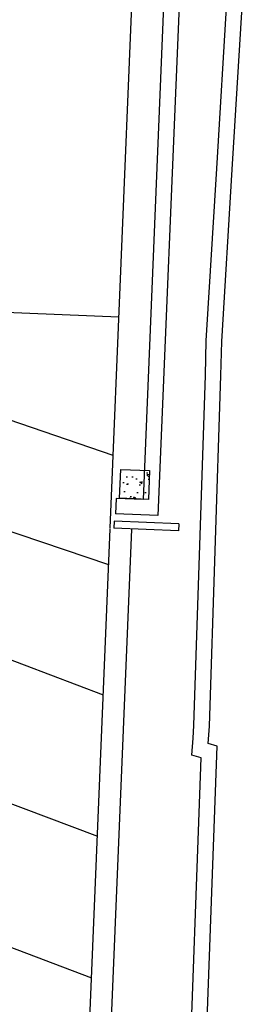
# Model space of a CAD drawing. Header units: millimetres. Extents: x 941089 to 2922714, y 799810 to 1997150.
# Tile 89 of 99: x 999374 to 1002476, y 967737 to 981369. Entities that reach past the tile are written whole.
import ezdxf

# ---------------------------------------------------------------- set-up
doc = ezdxf.new("R2010")
doc.units = ezdxf.units.MM
doc.header["$LTSCALE"] = 10
doc.linetypes.add('DASHDOT', pattern=[1, 0.5, -0.25, 0, -0.25])
for name, color, linetype in [('COLS-00$0$CONC-SECTION', 6, 'Continuous'), ('COLS-00$0$HATCH', 22, 'Continuous'), ('L-PL-00$0$18', 21, 'Continuous'), ('L-PL-00$0$EXISTING', 22, 'Continuous'), ('L-PL-00$0$TEXT-35', 7, 'Continuous'), ('L-PL-00$0$WALL-EXTERNAL', 1, 'Continuous'), ('L-PL-00$0$WALL-INTERNAL', 4, 'Continuous'), ('REVISION', 1, 'DASHDOT')]:
    doc.layers.add(name, color=color, linetype=linetype)
doc.styles.add('L-PL-00$0$PL-01$0$STANDARD', font='romans.shx', dxfattribs={"width": 0.6})

# ---------------------------------------------------------------- blocks, each defined once
blk = doc.blocks.new('COLS-00')
at = {"layer": 'COLS-00$0$HATCH'}
h = blk.add_hatch(dxfattribs=at)
h.set_pattern_fill('AR-CONC', color=256, scale=2, angle=84.0029, style=0)
h.set_pattern_definition([(137.623854, (73747.15, 2049742.92), (46.9574, 362.734386), [38.1, -419.1]), (82.623854, (73747.15, 2049742.9), (-384.70705, -54.58275), [30.48, -335.28]), (188.074854, (73751.07, 2049773.15), (-337.74786, 308.15288), [32.38, -356.18]), (133.808054, (73645.64, 2049747.13), (106.49006, 538.2058), [57.15, -628.65]), (184.259454, (73654.5, 2049792), (-474.74022, 494.9166), [48.57, -534.27]), (78.807854, (73645.64, 2049747.13), (-474.7393, 494.9173), [45.72, -502.92]), (108.623854, (73673.12, 2049796.83), (216.92699, 294.48924), [38.1, -419.1]), (53.623854, (73673.12, 2049796.83), (-362.93461, 138.77053), [30.48, -335.28]), (159.075254, (73691.2, 2049821.37), (-146.00847, 433.25897), [32.38, -356.18]), (125.123854, (73747.15, 2049742.92), (-168.708568, 13.183147), [0, -331.216, 0, -340.36, 0, -336.55]), (95.123854, (73747.15, 2049742.92), (-194.64823, 141.83133), [0, -194.056, 0, -323.596, 0, -128.27]), (55.123854, (73742.46, 2049629.73), (22.690725, 270.472999), [0, -127, 0, -396.24, 0, -525.78]), (45.123854, (73740.35, 2049578.97), (-38.526478, 298.111982), [0, -165.1, 0, -263.144, 0, -373.38])])
h.paths.add_polyline_path([(1000759, 974743), (1000776, 975142), (1001175, 975126), (1001159, 974726)])
at = {"layer": 'COLS-00$0$CONC-SECTION'}
blk.add_lwpolyline([(1000759, 974743), (1000776, 975142), (1001175, 975126), (1001159, 974726)], close=True, dxfattribs=at)
blk = doc.blocks.new('L-PL-00')
at = {"layer": 'L-PL-00$0$18', "color": 22}
for p, q in [((996340.5, 977432), (1000751.1, 977255.8)), ((1000671.5, 975337.5), (997714.6, 976342.9)), ((1000608.5, 973820.2), (997652.9, 974825.3)), ((1000330.4, 959882.6), (1000929.4, 974317.5)), ((997577.5, 973136.1), (1000533.9, 972023.3)), ((997496.2, 971177.1), (1000452.7, 970064.2)), ((997415, 969218), (1000371.4, 968105.2))]:
    blk.add_line(p, q, dxfattribs=at)
at = {"layer": 'L-PL-00$0$EXISTING', "color": 22}
blk.add_line((1000629.6, 974329.5), (1001617.6, 998138.8), dxfattribs=at)
at = {"layer": 'L-PL-00$0$WALL-EXTERNAL'}
for p, q in [((1000683.5, 974427.4), (1000679.5, 974327.4)), ((1001582.8, 974391.4), (1000683.5, 974427.4)), ((1001578.8, 974291.5), (1000679.5, 974327.4)), ((1001582.8, 974391.4), (1001578.8, 974291.5))]:
    blk.add_line(p, q, dxfattribs=at)
at = {"layer": 'L-PL-00$0$WALL-INTERNAL'}
for p, q in [((1002280.4, 998326.6), (1001291.9, 974503.1)), ((1002056.7, 998120.7), (1001085.9, 974726.5)), ((1000711.1, 974741.5), (1000702.5, 974526.7)), ((1001085.9, 974726.5), (1000711.1, 974741.5)), ((1001291.9, 974503.1), (1000702.5, 974526.7)), ((1000034.8, 959993.2), (1000629.3, 974322.4)), ((1000330.4, 959882.6), (1000929.4, 974317.5))]:
    blk.add_line(p, q, dxfattribs=at)
for points in [[(998932.4, 946387), (1000169.5, 958323.3), (1001619.3, 958303), (1001713.6, 965986.3), (1001919, 966005.8), (1002111, 971312.8), (1001988.4, 971346.1), (1001992.9, 971408.4), (1002005.8, 971585.9), (1002164.9, 976441), (1002175.9, 976914), (1002320.6, 979295.5), (1002475.9, 981849.9)], [(998740.9, 946624.9), (999975.9, 958541), (1001406.9, 958521), (1001501, 966182), (1001711, 966202), (1001890, 971150), (1001761.1, 971184.9), (1001778.5, 971424), (1001791.1, 971597.2), (1001950, 976447), (1001961, 976923), (1002106, 979308.5), (1002251, 981694)]]:
    blk.add_lwpolyline(points, dxfattribs=at)
at = {"layer": 'L-PL-00$0$TEXT-35', "insert": (999576.1, 968244.6), "char_height": 500, "width": 1, "attachment_point": 7, "rotation": 87.31846, "style": 'L-PL-00$0$PL-01$0$STANDARD'}
blk.add_mtext('RAMP UP FROM\\PBASEMENT BELOW\\P    ', dxfattribs=at)

msp = doc.modelspace()

# ---------------------------------------------------------------- block references
at = {"layer": 'REVISION'}
for name in ['L-PL-00', 'COLS-00']:
    msp.add_blockref(name, (0, 0), dxfattribs=at)

doc.saveas('drawing.dxf')
